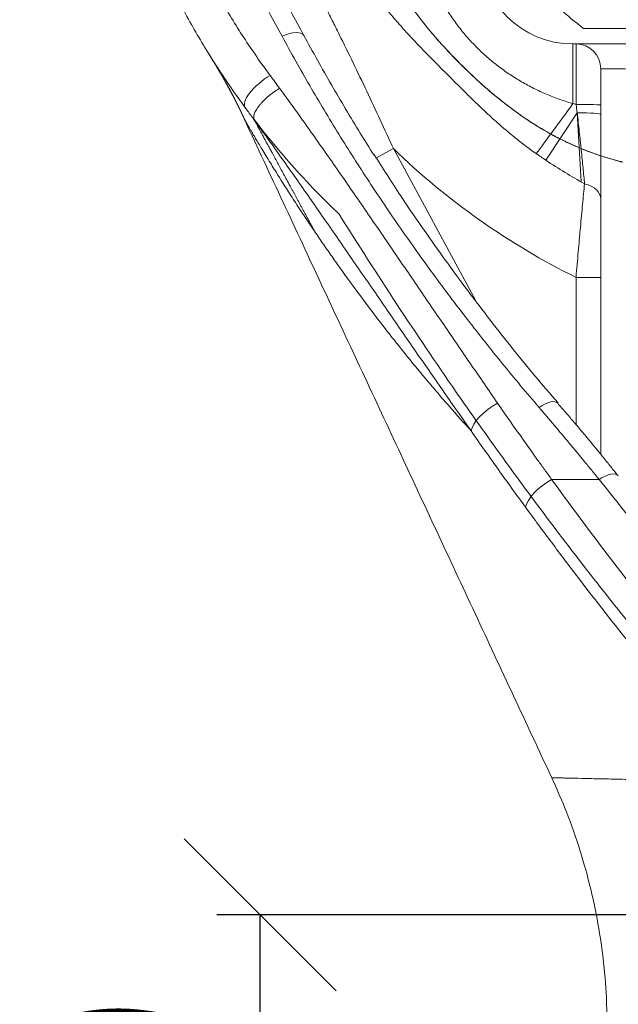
# Model space of a CAD drawing. Header units: millimetres. Extents: x 51337 to 61814, y -21781 to -12277.
# Tile 164 of 256: x 59113 to 59210, y -20936 to -20778. Entities that reach past the tile are written whole.
import ezdxf

# ---------------------------------------------------------------- set-up
doc = ezdxf.new("R2010")
doc.units = ezdxf.units.MM
doc.header["$LTSCALE"] = 0.3175
doc.layers.add('1轮廓实线层', color=7, linetype='Continuous', lineweight=18)
doc.layers.add('7标注层', color=4, linetype='Continuous', lineweight=13)
doc.styles.add('PC_TEXTSTYLE', font='ISOCP.SHX', dxfattribs={"width": 0.707, "bigfont": 'GBCBIG.SHX'})
doc.dimstyles.new('GB_LINEAR', dxfattribs={"dimtxt": 3.5, "dimasz": 3.5, "dimexe": 1, "dimexo": 0, "dimgap": 1.5, "dimtad": 1, "dimdsep": 46, "dimtxsty": 'PC_TEXTSTYLE', "dimcen": 0, "dimclrd": 256, "dimclrt": 3, "dimadec": 0, "dimazin": 2, "dimtp": 0.1, "dimtm": 0.1, "dimtfac": 0.71, "dimtdec": 3, "dimtmove": 0, "dimatfit": 3, "dimfxl": 1, "dimtfill": 1, "dimarcsym": 0})

# ---------------------------------------------------------------- blocks, each defined once
blk = doc.blocks.new('_Oblique')
at = {"color": 0, "lineweight": -2}
blk.add_line((-0.5, -0.5), (0.5, 0.5), dxfattribs=at)
blk = doc.blocks.new('*D75')
at = {"layer": '7标注层', "color": 0, "lineweight": -2, "transparency": 16777216}
for p, q in [((59272.29, -20921.98), (59145.29, -20921.98)), ((59272.29, -20971.98), (59145.29, -20971.98))]:
    blk.add_line(p, q, dxfattribs=at)
at = {"layer": '7标注层', "lineweight": -2, "transparency": 16777216}
blk.add_line((59152.29, -20971.98), (59152.29, -20921.98), dxfattribs=at)
at = {"layer": 'Defpoints', "color": 0, "lineweight": 18, "transparency": 16777216}
for p in [(59152.29, -20921.98), (59272.29, -20921.98), (59272.29, -20971.98)]:
    blk.add_point(p, dxfattribs=at)
at = {"layer": '7标注层', "lineweight": -2, "transparency": 16777216, "xscale": 24.5, "yscale": 24.5, "zscale": 24.5}
for p, rotation in [((59152.29, -20921.98), 90), ((59152.29, -20971.98), 270)]:
    blk.add_blockref('_Oblique', p, dxfattribs=dict(at, rotation=rotation))
at = {"layer": '7标注层', "color": 3, "lineweight": 18, "transparency": 16777216, "insert": (59129.54, -20946.98), "char_height": 24.5, "attachment_point": 5, "rotation": 90, "style": 'PC_TEXTSTYLE', "bg_fill": 3, "box_fill_scale": 1.1, "bg_fill_color": 257, "bg_fill_transparency": 0}
blk.add_mtext('50', dxfattribs=at)

msp = doc.modelspace()

# ---------------------------------------------------------------- linework, layer by layer
at = {"layer": '1轮廓实线层'}
for p, q in [((59204.48738, -20778.97664), (59217.29337, -20778.97664)), ((59202.79339, -20781.47664), (59202.79339, -20791.08848)), ((59231.79471, -20781.47664), (59202.79339, -20781.47664)), ((59203.29339, -20781.47664), (59203.29339, -20791.23026)), ((59144.85729, -20784.44554), (59144.83394, -20784.41168)), ((59207.29339, -20785.47664), (59207.29339, -20847.6899)), ((59207.29339, -20847.70042), (59207.29339, -20785.47664)), ((59207.29339, -20785.47664), (59211.29339, -20785.47664)), ((59203.48464, -20792.56458), (59198.42383, -20800.24125)), ((59204.12608, -20803.74098), (59203.48466, -20792.56489)), ((59170.98292, -20799.88801), (59173.79142, -20798.36581)), ((59173.79142, -20798.36581), (59187.1111, -20822.94105)), ((59203.29339, -20842.95298), (59203.29339, -20819.14366)), ((59207.29339, -20819.14366), (59203.29339, -20819.14366)), ((59199.348, -20851.7246), (59207.01176, -20851.7246))]:
    msp.add_line(p, q, dxfattribs=at)
for centre, radius, start, end in [((59202.79339, -20766.47664), 15, 180, 270), ((59203.29339, -20785.47664), 4, 0, 90), ((59255.29339, -20713.97664), 117.32051, 225.9970876, 243.6898328), ((59255.29339, -20713.97664), 103.32342, 236.6053122, 240.6595373)]:
    msp.add_arc(centre, radius, start, end, dxfattribs=at)
for centre, major_axis, ratio, start_param, end_param in [((59155.81952, -20781.99591), (3.51668, 1.90603), 0.394525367, 0, 1.360137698), ((59059.32324, -20836.27425), (84.83556, 52.94269), 0.993914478, 6.161546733, 6.270135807), ((59153.90368, -20788.78391), (-4.0234, -2.96854), 0.371931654, 4.444563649, 6.283185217), ((59202.79339, -20790.50622), (8.7694, 12.16954), 0.022704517, 3.936689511, 4.680891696), ((59203.29339, -20791.32881), (4, 0), 0.024638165, 0, 1.570796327), ((59203.29339, -20792.85469), (4, 0), 0.072612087, 0, 1.522963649), ((59203.29339, -20806.48641), (-4, 0), 0.649461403, 3.141592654, 4.362357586), ((59190.62927, -20841.82121), (-4.11557, -2.83937), 0.409372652, 4.437128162, 5.937469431), ((59197.3134, -20842.02895), (3.03926, 2.60056), 0.382940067, 0.0032152, 1.254156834), ((59207.01176, -20853.66264), (3.10546, 2.52113), 0.395027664, 0.000498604, 1.26046004), ((59199.348, -20854.14715), (-4.04694, -2.93637), 0.409066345, 4.423861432, 5.894428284), ((59126.84586, -20898.03084), (-145.63186, 167.94329), 0.410214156, 4.523760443, 4.633424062)]:
    msp.add_ellipse(centre, major_axis=major_axis, ratio=ratio, start_param=start_param, end_param=end_param, dxfattribs=at)
for points, knots in [([(59171.51282, -20766.52494), (59171.4904, -20766.47487), (59171.46809, -20766.4248), (59171.16363, -20765.73846), (59170.89973, -20765.10632), (59170.40826, -20763.8572), (59170.17973, -20763.23718), (59169.76652, -20762.04635), (59169.58106, -20761.4737), (59169.33504, -20760.66929), (59169.25804, -20760.40904), (59169.1173, -20759.91993), (59169.05385, -20759.69215), (59168.94137, -20759.27882), (59168.89199, -20759.09184), (59168.81203, -20758.78397), (59168.78113, -20758.66197), (59168.73867, -20758.49322), (59168.72737, -20758.44754), (59168.72678, -20758.44518), (59168.737, -20758.48651), (59168.77863, -20758.65211), (59168.8096, -20758.77446), (59168.88909, -20759.08082), (59168.93821, -20759.26698), (59169.05006, -20759.67844), (59169.11301, -20759.90468), (59169.2522, -20760.3891), (59169.32882, -20760.64855), (59169.57588, -20761.45753), (59169.76137, -20762.03076), (59170.17274, -20763.21777), (59170.39943, -20763.83382), (59170.89121, -20765.08554), (59171.15372, -20765.71496), (59171.99081, -20767.60542), (59172.61505, -20768.86825), (59173.64977, -20770.74918), (59174.01221, -20771.37593), (59174.76167, -20772.61132), (59175.14891, -20773.22063), (59176.34588, -20775.02446), (59177.19092, -20776.1948), (59178.961, -20778.4788), (59179.8859, -20779.59258), (59181.80116, -20781.7721), (59182.79317, -20782.83992), (59184.8244, -20784.92266), (59185.86255, -20785.93685), (59187.98545, -20787.9087), (59189.07034, -20788.86618), (59191.29543, -20790.71264), (59192.43578, -20791.60143), (59194.19592, -20792.87191), (59194.7909, -20793.28496), (59195.99859, -20794.08838), (59196.61284, -20794.47965), (59198.4695, -20795.60855), (59199.72643, -20796.30172), (59201.63282, -20797.24797), (59202.2704, -20797.54704), (59203.5316, -20798.10632), (59204.15719, -20798.3675), (59205.39138, -20798.85355), (59206.00012, -20799.07843), (59206.89168, -20799.38854), (59207.18522, -20799.48736), (59207.76251, -20799.67577), (59208.04478, -20799.76483), (59208.58508, -20799.93031), (59208.84426, -20800.00708), (59209.33446, -20800.14832), (59209.56651, -20800.21304), (59209.9821, -20800.32622), (59210.16702, -20800.37511), (59210.47908, -20800.45621), (59210.60573, -20800.48831), (59210.77772, -20800.53159), (59210.82215, -20800.54258), (59210.82516, -20800.54333), (59210.78212, -20800.53268), (59210.65843, -20800.50158), (59210.60745, -20800.48871), (59210.48721, -20800.45806), (59210.4175, -20800.44017), (59210.18628, -20800.38017), (59210.00337, -20800.3319), (59209.59288, -20800.22032), (59209.36377, -20800.15658), (59208.87559, -20800.01627), (59208.61828, -20799.94023), (59207.81623, -20799.69528), (59207.24156, -20799.50951), (59206.04167, -20799.09356), (59205.4286, -20798.86764), (59204.18812, -20798.38021), (59203.56057, -20798.11867), (59202.2976, -20797.55957), (59201.66125, -20797.26157), (59200.38859, -20796.63088), (59199.75777, -20796.30098), (59197.88325, -20795.26896), (59196.65766, -20794.52441), (59194.25652, -20792.93175), (59193.08088, -20792.08365), (59191.35277, -20790.74414), (59190.78325, -20790.2869), (59189.66254, -20789.35828), (59189.11034, -20788.88614), (59187.4757, -20787.44859), (59186.41491, -20786.46234), (59184.34343, -20784.44148), (59183.3327, -20783.40692), (59181.36372, -20781.28719), (59180.40563, -20780.20189), (59178.55344, -20777.96979), (59177.65883, -20776.82188), (59175.95159, -20774.45429), (59175.14936, -20773.24862), (59174.00989, -20771.373), (59173.63159, -20770.71819), (59173.2697, -20770.05807)], [0, 0, 0, 0, 0.001265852, 0.001265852, 0.017359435, 0.017359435, 0.033453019, 0.033453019, 0.049546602, 0.049546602, 0.057593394, 0.057593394, 0.065640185, 0.065640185, 0.073686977, 0.073686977, 0.081733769, 0.081733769, 0.08978056, 0.08978056, 0.097827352, 0.097827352, 0.105874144, 0.105874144, 0.113920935, 0.113920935, 0.121967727, 0.121967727, 0.130014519, 0.130014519, 0.146108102, 0.146108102, 0.162201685, 0.162201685, 0.178295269, 0.178295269, 0.210482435, 0.210482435, 0.226576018, 0.226576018, 0.242669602, 0.242669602, 0.274856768, 0.274856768, 0.307043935, 0.307043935, 0.339231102, 0.339231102, 0.371418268, 0.371418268, 0.403605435, 0.403605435, 0.435792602, 0.435792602, 0.451886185, 0.451886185, 0.467979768, 0.467979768, 0.500166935, 0.500166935, 0.516260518, 0.516260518, 0.532354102, 0.532354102, 0.548447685, 0.548447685, 0.556494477, 0.556494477, 0.564541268, 0.564541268, 0.57258806, 0.57258806, 0.580634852, 0.580634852, 0.588681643, 0.588681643, 0.596728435, 0.596728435, 0.604775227, 0.604775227, 0.612822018, 0.612822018, 0.616845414, 0.616845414, 0.62086881, 0.62086881, 0.628915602, 0.628915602, 0.636962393, 0.636962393, 0.645009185, 0.645009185, 0.661102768, 0.661102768, 0.677196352, 0.677196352, 0.693289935, 0.693289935, 0.709383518, 0.709383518, 0.725477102, 0.725477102, 0.757664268, 0.757664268, 0.789851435, 0.789851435, 0.805945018, 0.805945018, 0.822038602, 0.822038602, 0.854225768, 0.854225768, 0.886412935, 0.886412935, 0.918600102, 0.918600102, 0.950787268, 0.950787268, 0.982974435, 0.982974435, 1, 1, 1, 1]), ([(59139.16751, -20760.85118), (59139.6558, -20761.99534), (59140.15961, -20763.12944), (59141.19833, -20765.37855), (59141.73325, -20766.49356), (59142.83428, -20768.70523), (59143.4004, -20769.80189), (59144.56401, -20771.9774), (59145.1615, -20773.05624), (59147.00136, -20776.26662), (59148.29108, -20778.37205), (59150.99956, -20782.51477), (59152.41831, -20784.55205), (59153.90368, -20786.55525)], [0, 0, 0, 0, 0.125, 0.125, 0.25, 0.25, 0.375, 0.375, 0.5, 0.5, 0.75, 0.75, 1, 1, 1, 1]), ([(59155.53462, -20761.89334), (59155.94963, -20762.63596), (59156.77514, -20764.12369), (59157.99978, -20766.36284), (59158.80708, -20767.86068), (59159.60983, -20769.36104), (59160.00895, -20770.11252), (59160.80232, -20771.61731), (59161.19661, -20772.3707), (59161.98052, -20773.87947), (59162.37013, -20774.63484), (59163.1448, -20776.14755), (59163.52985, -20776.90489), (59164.29556, -20778.42152), (59164.67621, -20779.18081), (59165.81182, -20781.46158), (59166.56044, -20782.98595), (59168.04245, -20786.04222), (59168.77584, -20787.57412), (59170.22932, -20790.64521), (59170.94941, -20792.18441), (59172.37833, -20795.26986), (59173.08717, -20796.81612), (59173.79142, -20798.36581)], [0, 0, 0, 0, 0.0625, 0.125, 0.1875, 0.1875, 0.25, 0.25, 0.3125, 0.3125, 0.375, 0.375, 0.4375, 0.4375, 0.5, 0.5, 0.625, 0.625, 0.75, 0.75, 0.875, 0.875, 1, 1, 1, 1]), ([(59149.88028, -20791.75245), (59148.33165, -20789.65352), (59146.85322, -20787.51868), (59144.03254, -20783.17725), (59142.69028, -20780.97067), (59140.77707, -20777.60586), (59140.15603, -20776.47508), (59138.94719, -20774.19481), (59138.35938, -20773.04531), (59137.21688, -20770.72705), (59136.66219, -20769.55828), (59135.58592, -20767.20071), (59135.06434, -20766.01191), (59134.55934, -20764.81256)], [0, 0, 0, 0, 0.25, 0.25, 0.5, 0.5, 0.625, 0.625, 0.75, 0.75, 0.875, 0.875, 1, 1, 1, 1]), ([(59155.81952, -20780.2406), (59155.1066, -20778.93152), (59154.39277, -20777.62118), (59152.96303, -20774.99764), (59152.24711, -20773.68442), (59150.81286, -20771.05484), (59150.09453, -20769.73847), (59148.65495, -20767.10208), (59147.93371, -20765.78205), (59147.21067, -20764.45985)], [0, 0, 0, 0, 0.25, 0.25, 0.5, 0.5, 0.75, 0.75, 1, 1, 1, 1]), ([(59150.76634, -20764.2782), (59151.48473, -20765.60365), (59152.20181, -20766.92669), (59153.63379, -20769.56875), (59154.34869, -20770.88776), (59155.77662, -20773.52233), (59156.48965, -20774.8379), (59157.91409, -20777.46604), (59158.62551, -20778.77862), (59159.33621, -20780.08988)], [0, 0, 0, 0, 0.25, 0.25, 0.5, 0.5, 0.75, 0.75, 1, 1, 1, 1]), ([(59178.18155, -20766.47664), (59178.3886, -20767.21236), (59178.61927, -20767.93942), (59179.12653, -20769.37681), (59179.40311, -20770.08714), (59179.7398, -20770.877), (59179.77757, -20770.96464), (59179.85381, -20771.13965), (59179.8923, -20771.22705), (59180.00869, -20771.48857), (59180.24531, -20772.00909), (59180.49329, -20772.52214), (59181.00423, -20773.53845), (59181.36477, -20774.20295), (59182.12535, -20775.50618), (59182.52539, -20776.14491), (59183.36543, -20777.39642), (59183.80542, -20778.00919), (59184.72641, -20779.20815), (59185.20741, -20779.79434), (59185.8352, -20780.5099), (59186.02552, -20780.72328), (59186.21887, -20780.9347), (59186.34844, -20781.07521), (59186.41355, -20781.14524), (59186.74032, -20781.49378), (59187.00604, -20781.76794), (59187.81598, -20782.57644), (59188.37301, -20783.09683), (59189.23401, -20783.84967), (59189.52525, -20784.09599), (59189.96846, -20784.45855), (59190.11726, -20784.57825), (59190.34204, -20784.75606), (59190.41727, -20784.81507), (59190.56808, -20784.93237), (59191.24832, -20785.45705), (59191.94289, -20785.95318), (59193.19932, -20786.79212), (59193.83837, -20787.19007), (59195.13752, -20787.94424), (59195.79763, -20788.30046), (59197.13879, -20788.97166), (59197.81984, -20789.28663), (59199.20325, -20789.87483), (59199.90562, -20790.14804), (59201.33254, -20790.65126), (59202.05708, -20790.88126), (59202.79339, -20791.08848)], [0, 0, 0, 0, 0.0625, 0.0625, 0.125, 0.125, 0.1328125, 0.1328125, 0.140625, 0.140625, 0.15625, 0.1875, 0.1875, 0.25, 0.25, 0.3125, 0.3125, 0.375, 0.375, 0.4375, 0.4375, 0.453125, 0.4609375, 0.4609375, 0.46875, 0.46875, 0.5, 0.5, 0.5625, 0.5625, 0.59375, 0.59375, 0.609375, 0.609375, 0.6171875, 0.6171875, 0.625, 0.6875, 0.6875, 0.75, 0.75, 0.8125, 0.8125, 0.875, 0.875, 0.9375, 0.9375, 1, 1, 1, 1]), ([(59196.85018, -20799.16967), (59196.20034, -20798.71243), (59195.56064, -20798.24381), (59194.30029, -20797.28517), (59193.67964, -20796.79514), (59192.45572, -20795.79549), (59191.85245, -20795.28585), (59190.66107, -20794.2494), (59190.07295, -20793.72257), (59188.90891, -20792.65489), (59188.33298, -20792.11403), (59187.18973, -20791.02211), (59186.62239, -20790.47106), (59185.77495, -20789.63987), (59185.49303, -20789.36199), (59184.93016, -20788.80533), (59184.64925, -20788.52659), (59184.08811, -20787.96862), (59183.80789, -20787.6894), (59183.2479, -20787.13068), (59182.68836, -20786.5717), (59182.12959, -20786.01235), (59181.57127, -20785.45274), (59181.29234, -20785.17281), (59180.45658, -20784.33227), (59179.90074, -20783.77098), (59178.79491, -20782.64347), (59178.24496, -20782.07721), (59177.15492, -20780.9359), (59176.61487, -20780.36081), (59175.54845, -20779.19817), (59175.02209, -20778.6106), (59173.98624, -20777.41998), (59173.47673, -20776.81693), (59172.47699, -20775.59303), (59171.98676, -20774.97219), (59171.02739, -20773.71098), (59170.55825, -20773.07062), (59170.10035, -20772.41985)], [0, 0, 0, 0, 0.0625, 0.0625, 0.125, 0.125, 0.1875, 0.1875, 0.25, 0.25, 0.3125, 0.3125, 0.375, 0.375, 0.40625, 0.40625, 0.4375, 0.4375, 0.46875, 0.46875, 0.5, 0.53125, 0.53125, 0.5625, 0.5625, 0.625, 0.625, 0.6875, 0.6875, 0.75, 0.75, 0.8125, 0.8125, 0.875, 0.875, 0.9375, 0.9375, 1, 1, 1, 1]), ([(59197.3134, -20840.11321), (59195.31876, -20837.78633), (59193.35732, -20835.43932), (59189.50035, -20830.70502), (59187.60482, -20828.31773), (59183.87959, -20823.50244), (59182.04989, -20821.07443), (59178.45657, -20816.1769), (59176.69295, -20813.70738), (59173.23229, -20808.72564), (59171.53526, -20806.21341), (59168.20849, -20801.14467), (59166.57876, -20798.58815), (59163.38736, -20793.42872), (59161.82571, -20790.82581), (59159.53473, -20786.88463), (59158.77966, -20785.56476), (59157.28671, -20782.91232), (59156.54882, -20781.57976), (59155.81952, -20780.2406)], [0, 0, 0, 0, 0.125, 0.125, 0.25, 0.25, 0.375, 0.375, 0.5, 0.5, 0.625, 0.625, 0.75, 0.75, 0.875, 0.875, 0.9375, 0.9375, 1, 1, 1, 1]), ([(59159.33621, -20780.08988), (59160.06141, -20781.4279), (59160.7951, -20782.75948), (59162.27946, -20785.41023), (59163.03013, -20786.72941), (59165.30747, -20790.66896), (59166.85951, -20793.27137), (59169.18137, -20797.0495), (59169.92501, -20798.24294), (59170.6758, -20799.43161)], [0, 0, 0, 0, 0.202880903, 0.202880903, 0.405761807, 0.405761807, 0.811523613, 0.811523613, 1, 1, 1, 1]), ([(59144.42367, -20783.75419), (59144.39604, -20783.71029), (59144.33712, -20783.61653), (59144.2609, -20783.49494), (59144.19542, -20783.39022), (59144.14534, -20783.31), (59144.10926, -20783.25212), (59144.0862, -20783.21509), (59144.07556, -20783.19799), (59144.07706, -20783.2004), (59144.09075, -20783.22239), (59144.11695, -20783.26446), (59144.14331, -20783.30674), (59144.1588, -20783.33156)], [0, 0, 0, 0, 0.070621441, 0.163559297, 0.256497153, 0.349435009, 0.442372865, 0.535310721, 0.628248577, 0.721186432, 0.814124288, 0.907062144, 1, 1, 1, 1]), ([(59144.62924, -20784.07975), (59144.61151, -20784.05176), (59144.57043, -20783.98687), (59144.53274, -20783.9272), (59144.51184, -20783.89409)], [0, 0, 0, 0, 0.417554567, 1, 1, 1, 1]), ([(59151.37975, -20793.79681), (59151.33963, -20793.7378), (59151.30831, -20793.67243), (59151.26369, -20793.52984), (59151.25038, -20793.45261), (59151.24197, -20793.2873), (59151.24685, -20793.19922), (59151.27474, -20793.01335), (59151.29775, -20792.91556), (59151.3616, -20792.71153), (59151.44327, -20792.49908), (59151.61766, -20792.15922), (59151.84166, -20791.8026), (59152.11237, -20791.43388), (59152.42626, -20791.05783), (59152.77926, -20790.67935), (59153.16677, -20790.30336), (59153.58375, -20789.93474), (59153.87778, -20789.69711), (59154.17791, -20789.46509), (59154.33103, -20789.35187), (59154.64138, -20789.13252), (59154.79861, -20789.02638), (59155.11515, -20788.82255), (59155.27446, -20788.72487), (59155.43377, -20788.63204)], [0, 0, 0, 0, 0.0625, 0.0625, 0.125, 0.125, 0.1875, 0.1875, 0.25, 0.25, 0.3125, 0.375, 0.4375, 0.5, 0.5625, 0.625, 0.6875, 0.75, 0.8125, 0.8125, 0.875, 0.875, 0.9375, 0.9375, 1, 1, 1, 1]), ([(59155.43375, -20788.63202), (59156.20226, -20789.68157), (59156.9654, -20790.7332), (59158.48281, -20792.83968), (59159.23707, -20793.89454), (59160.73826, -20796.00674), (59161.4852, -20797.06407), (59162.97308, -20799.18057), (59163.71402, -20800.23974), (59165.92961, -20803.41915), (59167.39707, -20805.54127), (59170.32017, -20809.78705), (59171.77579, -20811.91072), (59174.68081, -20816.15698), (59176.13019, -20818.27957), (59179.02701, -20822.52168), (59180.47442, -20824.64117), (59183.37055, -20828.87544), (59184.81927, -20830.99023), (59187.72072, -20835.21388), (59189.17345, -20837.32274), (59190.62927, -20839.4281)], [0, 0, 0, 0, 0.0625, 0.0625, 0.125, 0.125, 0.1875, 0.1875, 0.25, 0.25, 0.375, 0.375, 0.5, 0.5, 0.625, 0.625, 0.75, 0.75, 0.875, 0.875, 1, 1, 1, 1]), ([(59149.76281, -20791.593), (59149.753, -20791.57965), (59149.70778, -20791.51814), (59149.62725, -20791.4084), (59149.52137, -20791.26371), (59149.41565, -20791.11885), (59149.34537, -20791.02218), (59149.31021, -20790.97383)], [0, 0, 0, 0, 0.064731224, 0.298276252, 0.532002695, 0.765910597, 1, 1, 1, 1]), ([(59149.91136, -20791.80027), (59149.88541, -20791.76464), (59149.68491, -20791.48927), (59149.4846, -20791.21372), (59149.31021, -20790.97383)], [0, 0, 0, 0, 0.129422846, 1, 1, 1, 1]), ([(59204.66509, -20804.04609), (59204.62666, -20803.63874), (59204.58674, -20803.21932), (59204.50397, -20802.35846), (59204.46113, -20801.91703), (59204.37253, -20801.01355), (59204.32678, -20800.5515), (59204.2323, -20799.60771), (59204.18359, -20799.12596), (59204.12079, -20798.51178), (59204.10816, -20798.3886), (59204.08279, -20798.14186), (59204.04457, -20797.77103), (59204.00581, -20797.39809), (59203.92759, -20796.64951), (59203.8745, -20796.14685), (59203.76641, -20795.13473), (59203.71141, -20794.62526), (59203.59949, -20793.59979), (59203.54256, -20793.08378), (59203.48464, -20792.56458)], [0, 0, 0, 0, 0.125, 0.125, 0.25, 0.25, 0.375, 0.375, 0.5, 0.5, 0.53125, 0.53125, 0.5625, 0.625, 0.625, 0.75, 0.75, 0.875, 0.875, 1, 1, 1, 1]), ([(59149.91256, -20793.94628), (59149.90053, -20793.92559), (59149.86392, -20793.86263), (59149.81681, -20793.78152), (59149.79387, -20793.74199), (59149.78652, -20793.72933), (59149.78464, -20793.72609), (59149.78324, -20793.72369), (59149.78233, -20793.72212), (59149.7819, -20793.72138), (59149.78195, -20793.72148), (59149.78249, -20793.72241), (59149.78351, -20793.72417), (59149.78501, -20793.72677), (59149.787, -20793.7302), (59149.78947, -20793.73447), (59149.79199, -20793.73882), (59149.79373, -20793.74181), (59149.79438, -20793.74293)], [0, 0, 0, 0, 0.106951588, 0.348687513, 0.588352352, 0.621068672, 0.65378996, 0.686517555, 0.719252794, 0.751997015, 0.784751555, 0.817517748, 0.85029693, 0.883090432, 0.915899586, 0.948725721, 0.981570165, 1, 1, 1, 1]), ([(59161.13793, -20811.801), (59161.10587, -20811.75372), (59161.0419, -20811.65939), (59160.94642, -20811.51836), (59160.85158, -20811.37812), (59160.7574, -20811.23869), (59160.66387, -20811.10005), (59160.57099, -20810.96221), (59160.47875, -20810.82516), (59160.38717, -20810.68892), (59160.29622, -20810.55347), (59160.20592, -20810.41882), (59160.11626, -20810.28497), (59160.02723, -20810.15191), (59159.93884, -20810.01965), (59159.85108, -20809.88819), (59159.76396, -20809.75753), (59159.67746, -20809.62767), (59159.59159, -20809.4986), (59159.50635, -20809.37034), (59159.42173, -20809.24287), (59159.33773, -20809.11619), (59159.25435, -20808.99032), (59159.17159, -20808.86524), (59158.82869, -20808.34648), (59158.2447, -20807.45749), (59157.44597, -20806.22824), (59156.70095, -20805.06977), (59155.97265, -20803.92628), (59155.26395, -20802.80269), (59154.57804, -20801.70448), (59153.88794, -20800.58945), (59153.20562, -20799.47632), (59152.57553, -20798.4381), (59152.04644, -20797.55927), (59151.60404, -20796.81948), (59151.21333, -20796.1621), (59150.88886, -20795.61322), (59150.6223, -20795.16049), (59150.40495, -20794.79005), (59150.22066, -20794.47496), (59150.07316, -20794.22215), (59149.97501, -20794.05363), (59149.92801, -20793.97285), (59149.91256, -20793.94628)], [0, 0, 0, 0, 0.006278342, 0.012525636, 0.018741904, 0.02492717, 0.031081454, 0.037204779, 0.043297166, 0.049358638, 0.055389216, 0.061388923, 0.067357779, 0.073295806, 0.079203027, 0.085079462, 0.090925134, 0.096740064, 0.102524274, 0.108277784, 0.114000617, 0.119692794, 0.125354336, 0.130985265, 0.136585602, 0.195484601, 0.251830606, 0.305644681, 0.356948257, 0.413659, 0.467691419, 0.519079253, 0.58280063, 0.642809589, 0.690802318, 0.736746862, 0.780711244, 0.822771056, 0.85728497, 0.890867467, 0.923578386, 0.955481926, 0.984106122, 1, 1, 1, 1]), ([(59165.03579, -20808.92171), (59164.68473, -20808.58799), (59164.33549, -20808.25228), (59163.26934, -20807.21601), (59162.55761, -20806.50814), (59160.45223, -20804.36561), (59159.08918, -20802.91304), (59155.4965, -20798.90679), (59153.34262, -20796.30742), (59151.2992, -20793.63978)], [0, 0, 0, 0, 0.069943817, 0.069943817, 0.21464135, 0.21464135, 0.504036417, 0.504036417, 1, 1, 1, 1]), ([(59151.37973, -20793.79679), (59151.38127, -20793.79962), (59151.38433, -20793.80527), (59151.38907, -20793.81402), (59151.39392, -20793.82296), (59151.39887, -20793.8321), (59151.40394, -20793.84145), (59151.40912, -20793.851), (59151.4144, -20793.86076), (59151.4198, -20793.87072), (59151.42531, -20793.88088), (59151.43093, -20793.89125), (59151.43666, -20793.90182), (59151.4425, -20793.9126), (59151.44845, -20793.92358), (59151.45452, -20793.93477), (59151.46069, -20793.94616), (59151.46698, -20793.95776), (59151.47338, -20793.96957), (59151.47989, -20793.98158), (59151.48651, -20793.9938), (59151.49325, -20794.00622), (59151.5001, -20794.01886), (59151.50705, -20794.0317), (59151.51413, -20794.04474), (59151.52131, -20794.058), (59151.52861, -20794.07146), (59151.53602, -20794.08513), (59151.54354, -20794.09901), (59151.55118, -20794.1131), (59151.55893, -20794.1274), (59151.56679, -20794.14191), (59151.57477, -20794.15663), (59151.58286, -20794.17156), (59151.59107, -20794.1867), (59151.59939, -20794.20205), (59151.63959, -20794.27621), (59151.71789, -20794.4207), (59151.85243, -20794.66896), (59152.00597, -20794.95221), (59152.18941, -20795.29065), (59152.40852, -20795.69494), (59152.68088, -20796.1974), (59152.99744, -20796.78152), (59153.28835, -20797.31823), (59153.51094, -20797.72892), (59153.65149, -20797.98825), (59153.79639, -20798.2556), (59153.94576, -20798.53118), (59154.0997, -20798.8152), (59154.28056, -20799.14888), (59154.49064, -20799.53651), (59154.73195, -20799.98173), (59154.98223, -20800.4435), (59155.30707, -20801.04283), (59155.71368, -20801.79312), (59156.20736, -20802.70402), (59156.72795, -20803.66448), (59157.11889, -20804.38572), (59157.37343, -20804.85537), (59157.48305, -20805.05763), (59157.59367, -20805.26174), (59157.70531, -20805.46772), (59157.81797, -20805.6756), (59157.93167, -20805.88538), (59158.04641, -20806.09709), (59158.1622, -20806.31074), (59158.27906, -20806.52636), (59158.39699, -20806.74396), (59158.51601, -20806.96356), (59158.63613, -20807.18518), (59158.75734, -20807.40883), (59158.87968, -20807.63454), (59159.00313, -20807.86231), (59159.12772, -20808.09218), (59159.25345, -20808.32415), (59159.38033, -20808.55824), (59159.50837, -20808.79447), (59159.63758, -20809.03286), (59159.76797, -20809.27342), (59159.89954, -20809.51617), (59160.03231, -20809.76112), (59160.16629, -20810.0083), (59160.30147, -20810.25771), (59160.43788, -20810.50937), (59160.57551, -20810.7633), (59160.71438, -20811.01951), (59160.85449, -20811.27801), (59160.99587, -20811.53885), (59161.09045, -20811.71335), (59161.13798, -20811.80104)], [0, 0, 0, 0, 0.003725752, 0.007436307, 0.011131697, 0.014811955, 0.018477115, 0.022127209, 0.025762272, 0.029382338, 0.032987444, 0.036577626, 0.040152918, 0.043713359, 0.047258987, 0.050789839, 0.054305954, 0.057807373, 0.061294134, 0.064766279, 0.068223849, 0.071666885, 0.075095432, 0.078509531, 0.081909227, 0.085294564, 0.088665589, 0.092022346, 0.095364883, 0.098693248, 0.102007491, 0.105307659, 0.108593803, 0.111865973, 0.11512422, 0.118368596, 0.121599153, 0.161315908, 0.198797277, 0.234194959, 0.26769006, 0.305534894, 0.341085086, 0.37865879, 0.414528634, 0.426844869, 0.439071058, 0.451253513, 0.463438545, 0.475671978, 0.487998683, 0.505654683, 0.523602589, 0.541951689, 0.560802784, 0.594490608, 0.629983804, 0.667609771, 0.707637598, 0.715612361, 0.723674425, 0.731825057, 0.740065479, 0.748396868, 0.756820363, 0.765337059, 0.773948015, 0.782654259, 0.791456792, 0.800356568, 0.809354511, 0.818451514, 0.827648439, 0.83694612, 0.846345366, 0.855846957, 0.865451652, 0.875160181, 0.884973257, 0.894891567, 0.904915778, 0.915046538, 0.925284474, 0.935630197, 0.946084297, 0.95664735, 0.967319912, 0.978102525, 0.988995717, 1, 1, 1, 1]), ([(59186.36331, -20843.92166), (59184.90562, -20841.85041), (59183.45221, -20839.77502), (59180.55187, -20835.61698), (59179.10494, -20833.53433), (59176.215, -20829.36294), (59174.77199, -20827.2742), (59171.88667, -20823.09208), (59170.4444, -20820.99873), (59167.55642, -20816.80931), (59166.11072, -20814.71324), (59163.21045, -20810.52083), (59161.7559, -20808.42448), (59159.56197, -20805.28218), (59158.82863, -20804.23513), (59157.35675, -20802.1423), (59156.6182, -20801.09652), (59155.13456, -20799.00684), (59154.38947, -20797.96294), (59152.89116, -20795.87771), (59152.13794, -20794.8364), (59151.37973, -20793.79679)], [0, 0, 0, 0, 0.125, 0.125, 0.25, 0.25, 0.375, 0.375, 0.5, 0.5, 0.625, 0.625, 0.75, 0.75, 0.8125, 0.8125, 0.875, 0.875, 0.9375, 0.9375, 1, 1, 1, 1]), ([(59200.3924, -20839.3947), (59199.10504, -20837.92482), (59195.19498, -20833.36764), (59188.9616, -20825.52275), (59181.7407, -20815.85207), (59175.63736, -20807.09247), (59172.04505, -20801.4955), (59170.64346, -20799.24531)], [0, 0, 0, 0, 0.116565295, 0.358593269, 0.599983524, 0.840552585, 1, 1, 1, 1]), ([(59203.29339, -20819.14366), (59203.35091, -20818.44821), (59203.40868, -20817.75836), (59203.52476, -20816.38945), (59203.58306, -20815.71039), (59203.70018, -20814.36294), (59203.75899, -20813.69455), (59203.84757, -20812.7001), (59203.87716, -20812.36998), (59203.92163, -20811.87687), (59203.94388, -20811.63084), (59203.96616, -20811.38559), (59203.98102, -20811.22228), (59203.98846, -20811.14073), (59204.05519, -20810.40964), (59204.11371, -20809.77631), (59204.22909, -20808.54191), (59204.28594, -20807.94083), (59204.39779, -20806.77108), (59204.45278, -20806.2024), (59204.56064, -20805.09855), (59204.6135, -20804.56338), (59204.66509, -20804.04609)], [0, 0, 0, 0, 0.125, 0.125, 0.25, 0.25, 0.375, 0.375, 0.4375, 0.4375, 0.46875, 0.484375, 0.484375, 0.5, 0.5, 0.625, 0.625, 0.75, 0.75, 0.875, 0.875, 1, 1, 1, 1]), ([(59196.03661, -20854.48036), (59193.79318, -20851.45861), (59191.57791, -20848.42055), (59187.55642, -20842.79993), (59185.74189, -20840.22417), (59177.4154, -20828.22683), (59171.1252, -20818.6522), (59165.03578, -20808.92173)], [0, 0, 0, 0, 0.204726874, 0.204726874, 0.376300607, 0.376300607, 1, 1, 1, 1]), ([(59186.36331, -20843.92166), (59185.17053, -20842.6089), (59183.9947, -20841.28934), (59182.25628, -20839.30096), (59181.3934, -20838.30451), (59180.54001, -20837.30493), (59179.9732, -20836.63787), (59179.69083, -20836.30399), (59178.2845, -20834.63327), (59177.1771, -20833.29251), (59175.54262, -20831.27676), (59175.00223, -20830.60408), (59173.9304, -20829.25753), (59173.39895, -20828.58367), (59171.81818, -20826.56117), (59170.7824, -20825.21147), (59168.74791, -20822.51276), (59167.74918, -20821.16374), (59166.28007, -20819.14421), (59165.7952, -20818.4717), (59164.83543, -20817.12881), (59164.36052, -20816.45841), (59163.65592, -20815.45507), (59163.42233, -20815.12098), (59162.9579, -20814.45385), (59162.72705, -20814.12079), (59162.0387, -20813.12338), (59161.58539, -20812.46076), (59161.13799, -20811.80119)], [0, 0, 0, 0, 0.125, 0.125, 0.1875, 0.21875, 0.21875, 0.25, 0.25, 0.375, 0.375, 0.4375, 0.4375, 0.5, 0.5, 0.625, 0.625, 0.75, 0.75, 0.8125, 0.8125, 0.875, 0.875, 0.90625, 0.90625, 0.9375, 0.9375, 1, 1, 1, 1]), ([(59190.62927, -20839.4281), (59192.05812, -20841.49445), (59193.49873, -20843.55256), (59195.67811, -20846.6269), (59196.40764, -20847.64954), (59197.50668, -20849.1802), (59197.87382, -20849.68986), (59198.6097, -20850.70808), (59198.97846, -20851.21666), (59199.348, -20851.7246)], [0, 0, 0, 0, 0.5, 0.5, 0.75, 0.75, 0.875, 0.875, 1, 1, 1, 1]), ([(59207.01176, -20851.7246), (59206.8134, -20851.48079), (59206.61478, -20851.23706), (59206.21712, -20850.74988), (59205.61993, -20850.01947), (59204.22164, -20848.31768), (59203.01481, -20846.86334), (59200.59015, -20843.96045), (59198.95904, -20842.03295), (59197.3134, -20840.11321)], [0, 0, 0, 0, 0.0625, 0.0625, 0.125, 0.25, 0.5, 0.5, 1, 1, 1, 1]), ([(59195.14775, -20856.23693), (59193.65829, -20854.20243), (59192.18188, -20852.1586), (59189.25407, -20848.05326), (59187.80268, -20845.99174), (59186.36331, -20843.92166)], [0, 0, 0, 0, 0.5, 0.5, 1, 1, 1, 1]), ([(59199.348, -20851.7246), (59202.11261, -20855.53481), (59204.91918, -20859.31947), (59210.6203, -20866.83525), (59213.51485, -20870.56636), (59219.3965, -20877.97223), (59222.3836, -20881.647), (59228.45565, -20888.93697), (59231.5406, -20892.55217), (59234.67756, -20896.13571)], [0, 0, 0, 0, 0.25, 0.25, 0.5, 0.5, 0.75, 0.75, 1, 1, 1, 1]), ([(59231.94069, -20898.63686), (59229.0656, -20895.42137), (59226.22984, -20892.17645), (59220.26311, -20885.19818), (59217.14139, -20881.45515), (59210.99932, -20873.91374), (59207.97818, -20870.11452), (59201.96695, -20862.38054), (59198.97885, -20858.44465), (59196.0376, -20854.48198)], [0, 0, 0, 0, 0.22621197, 0.22621197, 0.482321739, 0.482321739, 0.738431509, 0.738431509, 1, 1, 1, 1]), ([(59230.81772, -20900.57778), (59229.23349, -20898.79232), (59227.6622, -20896.99821), (59225.32412, -20894.29442), (59224.54787, -20893.39102), (59223.00177, -20891.58031), (59222.2319, -20890.67298), (59218.39823, -20886.12663), (59215.38141, -20882.45848), (59209.44259, -20875.06338), (59206.52058, -20871.33643), (59202.20513, -20865.70408), (59200.77788, -20863.81959), (59197.94606, -20860.03789), (59196.54141, -20858.14057), (59195.14775, -20856.23693)], [0, 0, 0, 0, 0.125, 0.125, 0.1875, 0.1875, 0.25, 0.25, 0.5, 0.5, 0.75, 0.75, 0.875, 0.875, 1, 1, 1, 1]), ([(59199.42875, -20899.86596), (59199.36538, -20899.86519), (59199.34621, -20899.86532), (59199.38166, -20899.86678), (59199.40612, -20899.86758), (59199.44537, -20899.86869), (59199.47484, -20899.86949), (59199.49122, -20899.86993), (59199.58135, -20899.87229), (59199.67967, -20899.87472), (59200.0528, -20899.88357), (59200.4057, -20899.89158), (59201.09097, -20899.90688), (59201.34539, -20899.91252), (59201.76619, -20899.92184), (59201.98638, -20899.92671), (59202.22131, -20899.93191), (59202.34123, -20899.93457), (59202.38162, -20899.93546), (59202.46319, -20899.93726), (59203.16313, -20899.95268), (59203.97607, -20899.97039), (59205.70161, -20900.00802), (59206.66204, -20900.02897), (59208.24752, -20900.06391), (59208.80018, -20900.07614), (59209.95357, -20900.10154), (59210.55431, -20900.11477), (59212.42855, -20900.15611), (59213.77401, -20900.1859), (59215.93709, -20900.23438), (59216.68228, -20900.25118), (59218.2214, -20900.28614), (59219.01526, -20900.30416), (59221.47032, -20900.35991), (59223.20497, -20900.39949), (59225.2694, -20900.44727), (59225.5004, -20900.45262), (59225.9651, -20900.46341), (59226.66636, -20900.47973), (59227.85609, -20900.50756), (59228.83024, -20900.53055), (59229.81559, -20900.5539), (59230.31387, -20900.5658), (59230.81772, -20900.57778)], [0, 0, 0, 0, 0.061538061, 0.061538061, 0.084999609, 0.096730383, 0.096730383, 0.108461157, 0.108461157, 0.155384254, 0.155384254, 0.249230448, 0.249230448, 0.296153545, 0.296153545, 0.319615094, 0.331345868, 0.331345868, 0.337211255, 0.337211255, 0.343076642, 0.436922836, 0.436922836, 0.53076903, 0.53076903, 0.577692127, 0.577692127, 0.624615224, 0.624615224, 0.718461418, 0.718461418, 0.765384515, 0.765384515, 0.812307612, 0.812307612, 0.906153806, 0.906153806, 0.91788458, 0.91788458, 0.929615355, 0.953076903, 0.976538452, 0.976538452, 1, 1, 1, 1]), ([(59199.36593, -20899.90599), (59200.09889, -20901.45238), (59201.67088, -20905.02756), (59203.74069, -20910.75974), (59205.54224, -20917.04706), (59206.89635, -20923.3848), (59207.79919, -20929.7353), (59208.24497, -20935.30093), (59208.2711, -20938.7399), (59208.2488, -20940.06457)], [0, 0, 0, 0, 0.123645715, 0.282653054, 0.440419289, 0.596541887, 0.751124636, 0.90425848, 1, 1, 1, 1])]:
    msp.add_open_spline(points, degree=3, knots=knots, dxfattribs=at)
for points, degree in [([(59204.48738, -20778.97664), (59203.16616, -20777.94394), (59200.58672, -20775.79793), (59196.92091, -20772.34912), (59193.4721, -20768.68331), (59191.32609, -20766.10387), (59190.29339, -20764.78265)], 3), ([(59144.15876, -20783.33149), (59144.24437, -20783.46142), (59145.96668, -20786.29164)], 2), ([(59144.99046, -20784.66715), (59147.60879, -20788.93782), (59149.96695, -20794.065)], 2), ([(59153.90368, -20786.55525), (59154.41619, -20787.24643), (59154.92611, -20787.93874), (59155.43375, -20788.63202)], 3), ([(59202.79339, -20791.08848), (59202.95985, -20791.13646), (59203.12652, -20791.1837), (59203.29339, -20791.23026)], 3), ([(59150.24765, -20792.25112), (59150.12534, -20792.08484), (59150.00288, -20791.91862), (59149.88028, -20791.75245)], 3), ([(59151.37977, -20793.79684), (59151.00364, -20793.28112), (59150.62632, -20792.76586), (59150.24765, -20792.25111)], 3), ([(59203.48464, -20792.56458), (59203.42339, -20792.11987), (59203.35979, -20791.67505), (59203.29339, -20791.23026)], 3), ([(59149.81594, -20793.7891), (59199.38072, -20899.898)], 1), ([(59199.18435, -20796.03776), (59199.68598, -20796.2999), (59200.18901, -20796.55344), (59200.69299, -20796.7992)], 3), ([(59198.42383, -20800.24125), (59197.89391, -20799.89191), (59197.36924, -20799.5349), (59196.85018, -20799.16967)], 3), ([(59210.08005, -20851.16348), (59205.36939, -20845.21171), (59200.32435, -20839.44402)], 2)]:
    msp.add_open_spline(points, degree=degree, dxfattribs=at)

# ---------------------------------------------------------------- next in the draw order: dimensions: what is measured, and where the dimension line sits
at = {"layer": '7标注层', "lineweight": 18}
dim = msp.add_linear_dim(base=(59152.28726, -20921.97664), p1=(59272.29339, -20971.97664), p2=(59272.29339, -20921.97664), angle=90, dimstyle='GB_LINEAR', override={"dimscale": 7, "dimgap": 1.5, "dimtad": 1, "dimjust": 0, "dimdec": 2, "dimlfac": 1, "dimpost": '<>', "dimblk1": 'Oblique', "dimblk2": 'Oblique', "dimsah": 1, "dimse1": 0, "dimse2": 0, "dimsd1": 0, "dimsd2": 0, "dimclrd": 256, "dimclre": 0, "dimtofl": 1}, dxfattribs=at)
dim.commit()
dim.dimension.update_dxf_attribs({"geometry": '*D75', "text_midpoint": (59129.53726, -20946.97664)})

doc.saveas('drawing.dxf')
